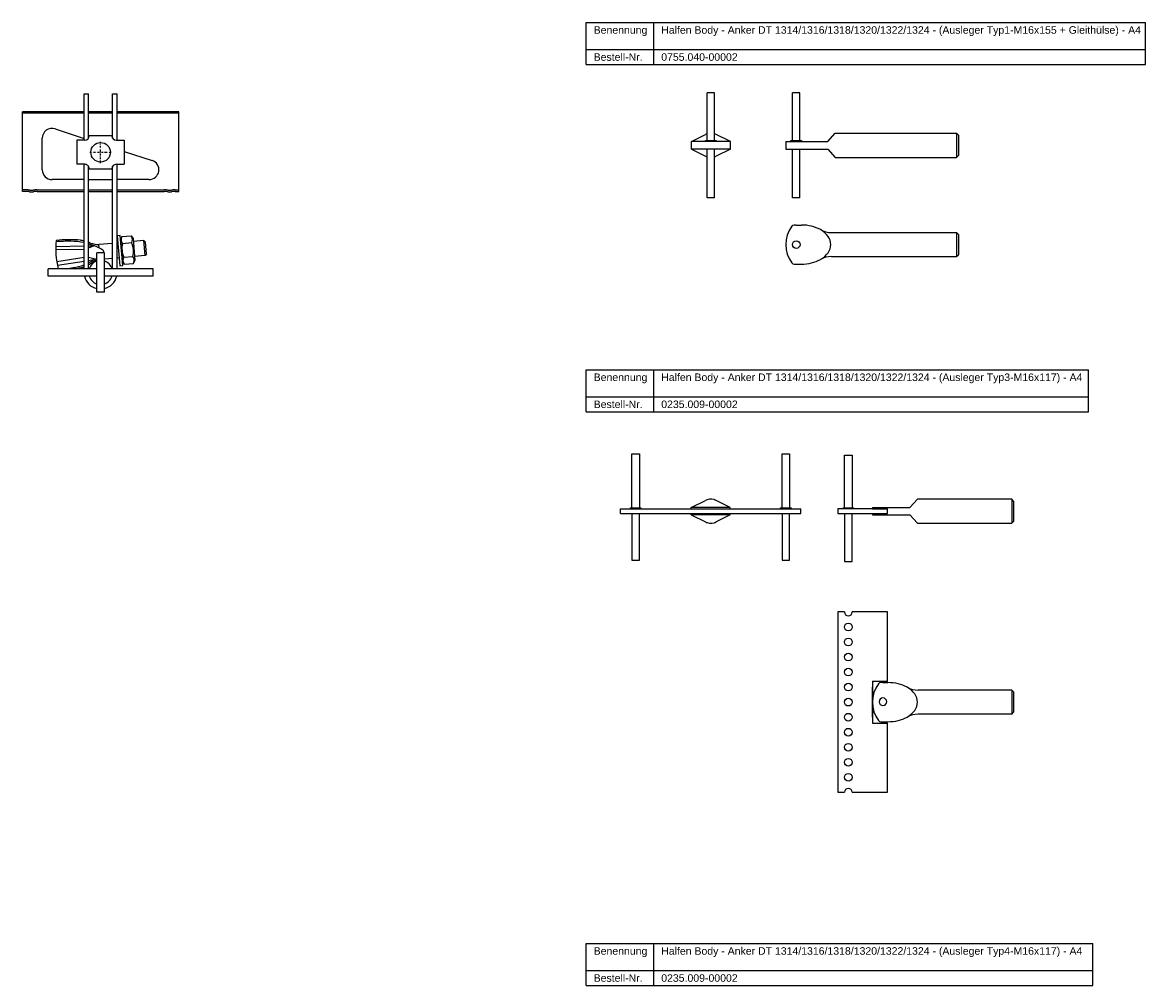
# Model space of a CAD drawing. Header units: millimetres. Extents: x 5957 to 7387, y -1122 to 170.
# Tile 4 of 4: x 6640 to 7387, y -471 to 170. Entities that reach past the tile are written whole.
import ezdxf

# ---------------------------------------------------------------- set-up
doc = ezdxf.new("R2010")
doc.units = ezdxf.units.MM
doc.header["$LTSCALE"] = 10
doc.linetypes.add('STRICHPUNKT2', pattern=[0.5, 0.25, -0.125, 0, -0.125])
doc.layers.add('HALFEN', color=2, linetype='Continuous')
doc.styles.add('ARIAL50', font='ARIAL.TTF', dxfattribs={"height": 5})

msp = doc.modelspace()

# ---------------------------------------------------------------- linework, layer by layer
at = {"layer": 'HALFEN'}
for p, q in [((7015.01, 170.28), (7387.34, 170.28)), ((7015.01, 142.28), (7015.01, 170.28)), ((7059.98, 142.28), (7059.98, 170.28)), ((7387.34, 142.28), (7387.34, 170.28)), ((7015.01, 152.28), (7387.34, 152.28)), ((7015.01, 142.28), (7387.34, 142.28)), ((6680.81, 91.9), (6680.81, 122.89)), ((6680.81, 122.89), (6683.81, 122.89)), ((6683.81, 93.23), (6683.81, 122.89)), ((6699.81, 93.24), (6699.81, 122.89)), ((6699.81, 122.89), (6702.81, 122.89)), ((6702.81, 91.88), (6702.81, 122.89)), ((7095.53, 91.73), (7095.53, 123.53)), ((7100.53, 123.53), (7095.53, 123.53)), ((7100.53, 91.73), (7100.53, 123.53)), ((7152.34, 91.73), (7152.34, 123.53)), ((7157.34, 123.53), (7152.34, 123.53)), ((7157.34, 91.73), (7157.34, 123.53)), ((6639.81, 57.89), (6639.81, 110.88)), ((6680.81, 110.88), (6639.81, 110.88)), ((6680.81, 109.88), (6639.81, 109.88)), ((6699.81, 110.88), (6683.81, 110.88)), ((6699.81, 109.88), (6683.81, 109.88)), ((6743.81, 110.88), (6702.81, 110.88)), ((6743.81, 109.88), (6702.81, 109.88)), ((6743.81, 57.89), (6743.81, 110.88)), ((6661.5, 99.44), (6680.81, 93.16)), ((6653, 72.25), (6653, 93.25)), ((6676.11, 91.91), (6676.09, 75.91)), ((6681.32, 91.9), (6676.11, 91.91)), ((6699.32, 94.89), (6684.32, 94.9)), ((6702.32, 91.88), (6707.53, 91.88)), ((6707.53, 91.88), (6707.52, 75.88)), ((7085.03, 91.03), (7094.49, 95.7)), ((7085.03, 86.03), (7085.03, 91.03)), ((7111.03, 91.03), (7085.03, 91.03)), ((7094.53, 91.03), (7094.53, 91.73)), ((7094.53, 91.73), (7101.53, 91.73)), ((7101.53, 91.73), (7101.53, 91.03)), ((7111.03, 91.03), (7101.58, 95.7)), ((7111.03, 86.03), (7111.03, 91.03)), ((7147.84, 91.03), (7175.84, 91.03)), ((7147.84, 91.03), (7147.84, 86.03)), ((7151.34, 91.03), (7151.34, 91.73)), ((7151.34, 91.73), (7158.34, 91.73)), ((7158.34, 91.73), (7158.34, 91.03)), ((7175.84, 91.03), (7180.84, 96.53)), ((7180.84, 96.53), (7261.61, 96.53)), ((7261.61, 96.53), (7261.61, 80.53)), ((7262.84, 95.31), (7261.61, 96.53)), ((7262.84, 95.31), (7262.84, 81.76)), ((6707.52, 84.48), (6726.14, 78.44)), ((7111.03, 86.03), (7085.03, 86.03)), ((7085.03, 86.03), (7094.49, 81.36)), ((7095.53, 53.53), (7095.53, 86.03)), ((7100.53, 53.53), (7100.53, 86.03)), ((7111.03, 86.03), (7101.58, 81.36)), ((7147.84, 86.03), (7175.84, 86.03)), ((7152.34, 53.53), (7152.34, 86.03)), ((7157.34, 53.53), (7157.34, 86.03)), ((7175.84, 86.03), (7180.84, 80.53)), ((6681.3, 75.9), (6676.09, 75.91)), ((6680.81, 6.39), (6680.81, 75.9)), ((6702.3, 75.88), (6707.52, 75.88)), ((6702.81, 6.39), (6702.81, 75.88)), ((7180.84, 80.53), (7261.61, 80.53)), ((7261.61, 80.53), (7262.84, 81.76)), ((6683.81, 6.39), (6683.81, 74.55)), ((6684.3, 72.9), (6699.3, 72.89)), ((6699.81, 6.39), (6699.81, 74.56)), ((6680.81, 65.75), (6659.5, 65.75)), ((6683.81, 65.75), (6699.81, 65.75)), ((6724.13, 65.75), (6702.81, 65.75)), ((6642.06, 58.89), (6639.81, 58.89)), ((6642.06, 57.89), (6639.81, 57.89)), ((6649.56, 58.89), (6680.81, 58.89)), ((6649.56, 57.89), (6680.81, 57.89)), ((6683.81, 58.89), (6699.81, 58.89)), ((6683.81, 57.89), (6699.81, 57.89)), ((6702.81, 58.89), (6734.06, 58.89)), ((6702.81, 57.89), (6734.06, 57.89)), ((6741.56, 58.89), (6743.81, 58.89)), ((6741.56, 57.89), (6743.81, 57.89)), ((7100.53, 53.53), (7095.53, 53.53)), ((7157.34, 53.53), (7152.34, 53.53)), ((7154.84, 35.48), (7158.24, 35.48)), ((7178.25, 30.48), (7261.61, 30.48)), ((7261.61, 30.48), (7261.61, 14.48)), ((7262.84, 29.25), (7261.61, 30.48)), ((6699.81, 23.27), (6690.64, 22.47)), ((6690.83, 20.31), (6690.64, 22.47)), ((6704.8, 28.48), (6702.81, 28.3)), ((6702.81, 28.3), (6704.55, 8.38)), ((6703.22, 23.57), (6702.81, 23.54)), ((6706.55, 8.55), (6704.8, 28.48)), ((6705.99, 27.82), (6705.04, 25.79)), ((6705.04, 25.79), (6706.31, 11.24)), ((6705.99, 27.82), (6712.12, 28.35)), ((6706.39, 23.21), (6712.52, 23.75)), ((6712.12, 28.35), (6713.41, 26.52)), ((6713.41, 26.52), (6714.68, 11.97)), ((6720.52, 25.09), (6713.59, 24.48)), ((6721.61, 24.18), (6720.52, 25.09)), ((6721.4, 15.12), (6720.52, 25.09)), ((6722.3, 16.21), (6721.61, 24.18)), ((7262.84, 29.25), (7262.84, 15.7)), ((6680.81, 19.18), (6661.99, 18.96)), ((6662.01, 21.25), (6680.81, 21.6)), ((6683.81, 21.66), (6687.39, 21.73)), ((6687.39, 21.73), (6683.81, 20.08)), ((6687.39, 21.73), (6683.81, 20.08)), ((6689.31, -9.11), (6689.31, 16.89)), ((6694.31, 16.89), (6689.31, 16.89)), ((6694.31, -9.11), (6694.31, 16.89)), ((6721.4, 15.12), (6714.46, 14.52)), ((6722.3, 16.21), (6721.4, 15.12)), ((7261.61, 14.48), (7262.84, 15.7)), ((6680.81, 13.96), (6662.68, 10.99)), ((6663.1, 8.73), (6680.81, 11.51)), ((6688.18, 12.67), (6683.81, 13.82)), ((6688.18, 12.67), (6683.81, 13.82)), ((6683.81, 11.98), (6688.18, 12.67)), ((6699.81, 13.24), (6694.31, 12.75)), ((6704.1, 13.61), (6702.81, 13.5)), ((6704.55, 8.38), (6706.55, 8.55)), ((6707.6, 9.41), (6706.31, 11.24)), ((6707.19, 14.01), (6713.33, 14.55)), ((6707.6, 9.41), (6713.73, 9.94)), ((6713.73, 9.94), (6714.68, 11.97)), ((7153.45, 9.48), (7158.24, 9.48)), ((7178.25, 14.48), (7261.61, 14.48)), ((6689.31, 6.39), (6656.81, 6.39)), ((6656.81, 1.39), (6656.81, 6.39)), ((6689.31, 1.39), (6656.81, 1.39)), ((6726.81, 6.39), (6694.31, 6.39)), ((6726.81, 1.39), (6694.31, 1.39)), ((6726.81, 1.39), (6726.81, 6.39)), ((6694.31, -9.11), (6689.31, -9.11)), ((7015.01, -60.82), (7349.47, -60.82)), ((7015.01, -88.82), (7015.01, -60.82)), ((7059.98, -88.82), (7059.98, -60.82)), ((7349.47, -88.82), (7349.47, -60.82)), ((7015.01, -78.82), (7349.47, -78.82)), ((7015.01, -88.82), (7349.47, -88.82)), ((7045.46, -152.77), (7045.46, -116.77)), ((7045.46, -116.77), (7050.46, -116.77)), ((7050.46, -116.77), (7050.46, -152.77)), ((7145.46, -152.77), (7145.46, -116.77)), ((7145.46, -116.77), (7150.46, -116.77)), ((7150.46, -116.77), (7150.46, -152.77)), ((7187.01, -152.77), (7187.01, -117.77)), ((7187.01, -117.77), (7192.01, -117.77)), ((7192.01, -117.77), (7192.01, -152.77)), ((7084.96, -152.47), (7094.42, -147.8)), ((7110.96, -152.47), (7101.51, -147.8)), ((7230.51, -152.47), (7235.51, -146.97)), ((7298.29, -146.97), (7235.51, -146.97)), ((7298.29, -146.97), (7298.29, -162.97)), ((7299.51, -148.2), (7298.29, -146.97)), ((7299.51, -148.2), (7299.51, -161.74)), ((7037.96, -156.47), (7037.96, -153.47)), ((7037.96, -153.47), (7157.96, -153.47)), ((7037.96, -156.47), (7157.96, -156.47)), ((7044.46, -153.47), (7044.46, -152.77)), ((7044.46, -152.77), (7051.46, -152.77)), ((7045.46, -156.47), (7045.46, -187.47)), ((7050.46, -187.47), (7050.46, -156.47)), ((7051.46, -152.77), (7051.46, -153.47)), ((7110.96, -152.47), (7084.96, -152.47)), ((7084.96, -153.47), (7084.96, -152.47)), ((7084.96, -157.47), (7084.96, -156.47)), ((7110.96, -153.47), (7110.96, -152.47)), ((7110.96, -157.47), (7110.96, -156.47)), ((7144.46, -153.47), (7144.46, -152.77)), ((7144.46, -152.77), (7151.46, -152.77)), ((7145.46, -156.47), (7145.46, -187.47)), ((7150.46, -187.47), (7150.46, -156.47)), ((7151.46, -152.77), (7151.46, -153.47)), ((7157.96, -156.47), (7157.96, -153.47)), ((7205.51, -153.47), (7182.51, -153.47)), ((7182.51, -153.47), (7182.51, -156.47)), ((7182.51, -156.47), (7205.51, -156.47)), ((7186.01, -153.47), (7186.01, -152.77)), ((7186.01, -152.77), (7193.01, -152.77)), ((7187.01, -156.47), (7187.01, -188.47)), ((7192.01, -188.47), (7192.01, -156.47)), ((7193.01, -152.77), (7193.01, -153.47)), ((7205.51, -152.47), (7230.51, -152.47)), ((7205.51, -152.47), (7205.51, -153.47)), ((7205.51, -153.47), (7215.51, -153.47)), ((7205.51, -156.47), (7205.51, -157.47)), ((7205.51, -156.47), (7215.51, -156.47)), ((7215.51, -156.47), (7215.51, -153.47)), ((7110.96, -157.47), (7084.96, -157.47)), ((7084.96, -157.47), (7094.42, -162.14)), ((7110.96, -157.47), (7101.51, -162.14)), ((7205.51, -157.47), (7230.51, -157.47)), ((7230.51, -157.47), (7235.51, -162.97)), ((7235.51, -162.97), (7298.29, -162.97)), ((7294.16, -162.97), (7298.29, -162.97)), ((7298.29, -162.97), (7299.51, -161.74)), ((7045.46, -187.47), (7050.46, -187.47)), ((7145.46, -187.47), (7150.46, -187.47)), ((7187.01, -188.47), (7192.01, -188.47)), ((7186.96, -222.03), (7182.51, -222.03)), ((7182.51, -222.03), (7182.51, -342.03)), ((7215.51, -222.03), (7192.06, -222.03)), ((7215.51, -268.03), (7215.51, -222.03)), ((7205.51, -268.03), (7205.51, -296.03)), ((7205.51, -268.03), (7215.51, -268.03)), ((7205.51, -269.03), (7205.51, -279.48)), ((7212.51, -269.03), (7215.92, -269.03)), ((7205.51, -292.03), (7205.51, -272.03)), ((7298.29, -274.03), (7235.92, -274.03)), ((7298.29, -274.03), (7298.29, -290.03)), ((7299.51, -275.26), (7298.29, -274.03)), ((7299.51, -275.26), (7299.51, -288.8)), ((7205.51, -284.58), (7205.51, -295.03)), ((7298.29, -290.03), (7235.92, -290.03)), ((7298.29, -290.03), (7299.51, -288.8)), ((7205.51, -296.03), (7215.51, -296.03)), ((7211.12, -295.03), (7215.92, -295.03)), ((7215.51, -342.03), (7215.51, -296.03)), ((7182.51, -342.03), (7186.96, -342.03)), ((7192.06, -342.03), (7215.51, -342.03)), ((7015.01, -442.62), (7352.26, -442.62)), ((7015.01, -470.62), (7015.01, -442.62)), ((7059.98, -470.62), (7059.98, -442.62)), ((7352.26, -470.62), (7352.26, -442.62)), ((7015.01, -460.62), (7352.26, -460.62)), ((7015.01, -470.62), (7352.26, -470.62))]:
    msp.add_line(p, q, dxfattribs=at)
at = {"layer": 'HALFEN', "color": 1, "linetype": 'STRICHPUNKT2', "ltscale": 0.5}
for p, q in [((6691.81, 76.64), (6691.81, 91.14)), ((6684.56, 83.89), (6699.06, 83.89))]:
    msp.add_line(p, q, dxfattribs=at)
at = {"layer": 'HALFEN'}
for centre, radius in [((6691.81, 83.89), 6.5), ((7154.84, 22.48), 2.55), ((7189.51, -232.03), 2.55), ((7189.51, -242.03), 2.55), ((7189.51, -252.03), 2.55), ((7189.51, -262.03), 2.55), ((7189.51, -272.03), 2.55), ((7189.51, -282.03), 2.55), ((7189.51, -292.03), 2.55), ((7189.51, -302.03), 2.55), ((7189.51, -312.03), 2.55), ((7189.51, -322.03), 2.55), ((7189.51, -332.03), 2.55)]:
    msp.add_circle(centre, radius, dxfattribs=at)
for centre, radius, start, end in [((6659.5, 93.25), 6.5, 72, 180), ((6681.32, 94.9), 3, 269.95559, 359.95559), ((6702.32, 94.88), 3, 179.95559, 269.95559), ((7098.03, 88.53), 8, 108.20996, 116.2938), ((7098.03, 88.53), 8, 63.7062, 71.79004), ((6681.3, 72.9), 3, 359.95559, 89.95559), ((6702.3, 72.88), 3, 89.95559, 179.95559), ((6724.13, 72.25), 6.5, 270, 72), ((7098.03, 88.53), 8, 243.7062, 251.79004), ((7098.03, 88.53), 8, 288.20996, 296.2938), ((6659.5, 72.25), 6.5, 180, 270), ((6642.06, 42.89), 16, 80.36636, 90), ((6642.06, 42.89), 15, 80.36636, 90), ((6645.81, 64.98), 7.41, 260.36636, 279.63364), ((6645.81, 64.98), 6.41, 260.36636, 279.63364), ((6649.56, 42.89), 16, 90, 99.63364), ((6649.56, 42.89), 15, 90, 99.63364), ((6734.06, 42.89), 16, 80.36636, 90), ((6734.06, 42.89), 15, 80.36636, 90), ((6737.81, 64.98), 7.41, 260.36636, 279.63364), ((6737.81, 64.98), 6.41, 260.36636, 279.63364), ((6741.56, 42.89), 16, 90, 99.63364), ((6741.56, 42.89), 15, 90, 99.63364), ((7168.4, 22.48), 20.55, 143.64928, 216.35854), ((7153.45, 33.47), 2, 91.33538, 143.64928), ((7154.18, 2.1), 33.38, 88.87071, 91.33538), ((7178.25, 45.48), 15, 240.67836, 270), ((6715.01, 19.58), 53.03, 173.82027, 194.3997), ((6669.96, -62.15), 86.81, 88.64672, 95.12899), ((6671.08, -79.5), 105.15, 86.04137, 94.79234), ((6672.82, -11.11), 35.76, 77.09525, 91.31141), ((6672.79, -7.2), 33.07, 75.95927, 80.34246), ((6672.79, -7.2), 33.07, 75.95927, 80.34246), ((6672.79, -7.2), 33.07, 68.09069, 70.52951), ((6672.79, -7.2), 33.07, 68.09069, 70.52951), ((6672.82, -11.11), 35.76, 69.02091, 72.10841), ((6692.34, 47.23), 24.81, 253.11296, 266.23113), ((6709.54, 25.81), 4.08, 159.43847, 219.43847), ((6721.28, 19.88), 15.27, 167.38303, 202.61697), ((6708.97, 25.76), 4.08, 330.56153, 30.56153), ((6698.43, 17.88), 15.27, 347.38303, 22.61697), ((6678.77, -2.78), 25.98, 69.87312, 74.68904), ((6678.77, -2.78), 25.98, 69.87312, 74.68904), ((6679.75, -1.75), 24.69, 56.39419, 71.18568), ((6692.7, 17.64), 1.36, 4.51801, 58.84061), ((6692.71, 17.62), 1.36, 327.8437, 5.48199), ((6668.13, 42.48), 35.76, 278.68859, 290.75985), ((6668.13, 42.48), 35.76, 278.68859, 290.75985), ((6668.78, 38.62), 33.07, 289.65754, 291.33467), ((6668.78, 38.62), 33.07, 289.65754, 291.33467), ((6668.13, 42.48), 35.76, 295.99787, 300.97909), ((6668.13, 42.48), 35.76, 295.99787, 300.97909), ((6668.78, 38.62), 33.07, 297.03435, 301.90931), ((6668.78, 38.62), 33.07, 297.03435, 301.90931), ((6691.81, 3.89), 8, 108.20996, 161.79004), ((6697.48, -11.59), 24.81, 109.22537, 116.88704), ((6675.44, 35.31), 25.98, 295.31096, 300.12688), ((6675.44, 35.31), 25.98, 295.31096, 300.12688), ((6676.58, 34.47), 24.69, 298.81432, 301.05233), ((6691.81, 3.89), 8, 18.20996, 71.79004), ((6710.75, 12), 4.08, 150.56153, 210.56153), ((6710.18, 11.95), 4.08, 339.43847, 39.43847), ((7153.45, 11.48), 2, 216.35854, 270), ((7178.25, -0.52), 15, 90, 119.32164), ((6656.45, 92.24), 86.81, 278.52948, 281.35328), ((6654.54, 109.52), 105.15, 281.25753, 283.95863), ((6691.81, 3.89), 11, 193.13656, 256.86344), ((6691.81, 3.89), 8, 198.20996, 251.79004), ((6691.81, 3.89), 8, 198.20996, 251.79004), ((6691.81, 3.89), 8, 288.20996, 341.79004), ((6691.81, 3.89), 11, 283.13656, 346.86344), ((6691.81, 3.89), 8, 288.20996, 341.79004), ((7097.96, -154.97), 8, 108.19938, 116.2938), ((7097.96, -154.97), 8, 62.99215, 108.20996), ((7097.96, -154.97), 8, 63.7062, 71.77947), ((7097.96, -154.97), 8, 243.7062, 251.80062), ((7097.96, -154.97), 8, 251.79004, 297.00785), ((7097.96, -154.97), 8, 288.22053, 296.2938), ((7189.51, -222.03), 2.55, 180, 0), ((7211.12, -271.03), 2, 91.33538, 143.64928), ((7211.85, -302.4), 33.38, 88.87071, 91.33538), ((7226.07, -282.03), 20.55, 143.64928, 216.35854), ((7235.93, -259.01), 15.02, 240.68895, 269.96471), ((7212.51, -281.8), 2.55, 90, 270), ((7212.51, -281.8), 2.55, 270, 90), ((7235.93, -305.05), 15.02, 90.03529, 119.31105), ((7211.12, -293.03), 2, 216.35854, 270), ((7189.51, -342.03), 2.55, 0, 180)]:
    msp.add_arc(centre, radius, start, end, dxfattribs=at)
for centre, start_param, end_param in [((7158.24, 22.48), 7.151452, 7.853982), ((7158.24, 22.48), 5.414918, 7.151452), ((7158.24, 22.48), 4.712389, 5.414918), ((7215.92, -282.03), 0.868267, 1.570796), ((7215.92, -282.03), -0.868267, 0.868267), ((7215.92, -282.03), 4.712389, 5.414918)]:
    msp.add_ellipse(centre, major_axis=(19.6, 0), ratio=0.663426, start_param=start_param, end_param=end_param, dxfattribs=at)

# ---------------------------------------------------------------- texts
at = {"layer": 'HALFEN', "style": 'ARIAL50'}
for s, p in [('Benennung', (7020.01, 162.78)), ('Halfen Body - Anker DT 1314/1316/1318/1320/1322/1324 - (Ausleger Typ1-M16x155 + Gleithülse) - A4', (7064.98, 162.78)), ('Bestell-Nr.', (7020.01, 144.78)), ('0755.040-00002', (7064.98, 144.78)), ('Benennung', (7020.01, -68.32)), ('Halfen Body - Anker DT 1314/1316/1318/1320/1322/1324 - (Ausleger Typ3-M16x117) - A4', (7064.98, -68.32)), ('Bestell-Nr.', (7020.01, -86.32)), ('0235.009-00002', (7064.98, -86.32)), ('Benennung', (7020.01, -450.12)), ('Halfen Body - Anker DT 1314/1316/1318/1320/1322/1324 - (Ausleger Typ4-M16x117) - A4', (7064.98, -450.12)), ('Bestell-Nr.', (7020.01, -468.12)), ('0235.009-00002', (7064.98, -468.12))]:
    msp.add_text(s, height=5, dxfattribs=at).set_placement(p)

doc.saveas('drawing.dxf')
